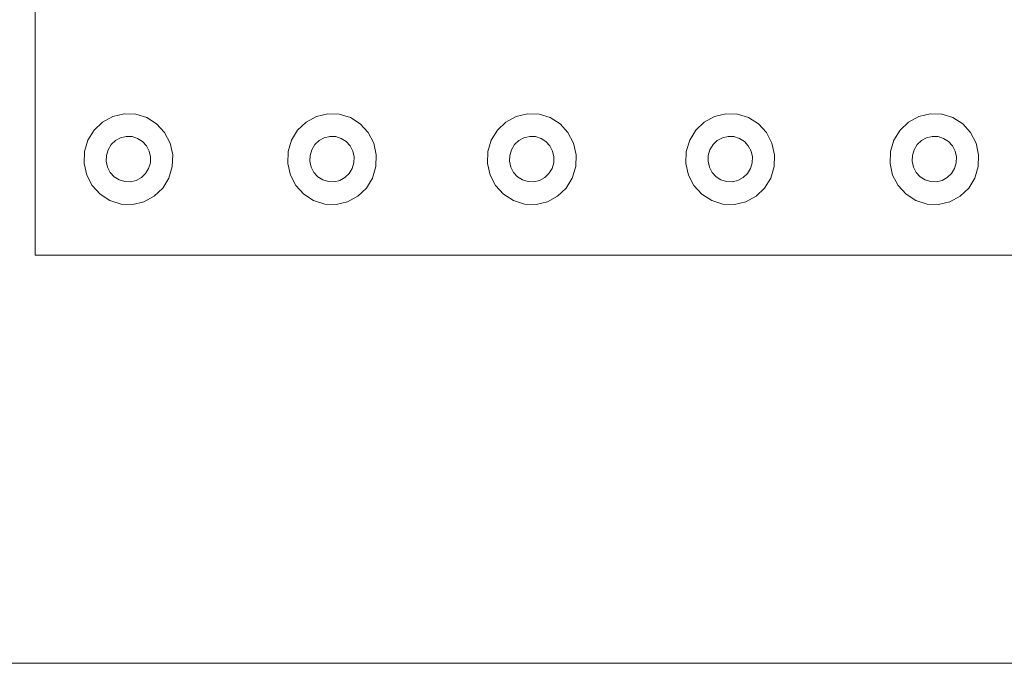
# Model space of a CAD drawing. Extents: x 5066 to 9756, y -2696 to -1109.
# Tile 226 of 248: x 9439.431 to 9439.925, y -2593.09 to -2592.767. Entities that reach past the tile are written whole.
import ezdxf

# ---------------------------------------------------------------- set-up
doc = ezdxf.new("R2010")
doc.units = 0
doc.header["$MEASUREMENT"] = 0
doc.layers.add('IFC-Elemento construtivo genérico-Contorno', color=253, linetype='CONTINUOUS', lineweight=5)
doc.layers.add('IFC-Parede padrão-Contorno', color=44, linetype='CONTINUOUS', lineweight=5)

msp = doc.modelspace()

# ---------------------------------------------------------------- linework, layer by layer
at = {"layer": 'IFC-Elemento construtivo genérico-Contorno', "color": 8, "lineweight": 5}
for p, q in [((9439.43839, -2592.88504), (9439.43839, -2592.38504)), ((9439.47745, -2592.81534), (9439.48312, -2592.814)), ((9439.48312, -2592.814), (9439.48898, -2592.81421)), ((9439.48898, -2592.81421), (9439.49456, -2592.81595)), ((9439.57976, -2592.81534), (9439.58546, -2592.814)), ((9439.58546, -2592.814), (9439.59128, -2592.81421)), ((9439.59128, -2592.81421), (9439.59687, -2592.81595)), ((9439.68019, -2592.81534), (9439.68585, -2592.814)), ((9439.68585, -2592.814), (9439.69171, -2592.81421)), ((9439.69171, -2592.81421), (9439.6973, -2592.81595)), ((9439.77988, -2592.81534), (9439.78558, -2592.814)), ((9439.78558, -2592.814), (9439.7914, -2592.81421)), ((9439.7914, -2592.81421), (9439.79698, -2592.81595)), ((9439.88249, -2592.81534), (9439.88816, -2592.814)), ((9439.88816, -2592.814), (9439.89402, -2592.81421)), ((9439.89402, -2592.81421), (9439.8996, -2592.81595)), ((9439.46804, -2592.82223), (9439.4723, -2592.81815)), ((9439.4723, -2592.81815), (9439.47745, -2592.81534)), ((9439.49456, -2592.81595), (9439.49948, -2592.81911)), ((9439.49948, -2592.81911), (9439.50347, -2592.82348)), ((9439.57034, -2592.82223), (9439.5746, -2592.81815)), ((9439.5746, -2592.81815), (9439.57976, -2592.81534)), ((9439.59687, -2592.81595), (9439.60183, -2592.81911)), ((9439.60183, -2592.81911), (9439.60581, -2592.82348)), ((9439.67073, -2592.82223), (9439.67503, -2592.81815)), ((9439.67503, -2592.81815), (9439.68019, -2592.81534)), ((9439.6973, -2592.81595), (9439.70222, -2592.81911)), ((9439.70222, -2592.81911), (9439.7062, -2592.82348)), ((9439.77046, -2592.82223), (9439.77472, -2592.81815)), ((9439.77472, -2592.81815), (9439.77988, -2592.81534)), ((9439.79698, -2592.81595), (9439.80195, -2592.81911)), ((9439.80195, -2592.81911), (9439.80593, -2592.82348)), ((9439.87308, -2592.82223), (9439.87734, -2592.81815)), ((9439.87734, -2592.81815), (9439.88249, -2592.81534)), ((9439.8996, -2592.81595), (9439.90456, -2592.81911)), ((9439.90456, -2592.81911), (9439.90855, -2592.82348)), ((9439.46491, -2592.8273), (9439.46804, -2592.82223)), ((9439.50347, -2592.82348), (9439.50624, -2592.82876)), ((9439.56726, -2592.8273), (9439.57034, -2592.82223)), ((9439.60581, -2592.82348), (9439.60855, -2592.82876)), ((9439.66765, -2592.8273), (9439.67073, -2592.82223)), ((9439.7062, -2592.82348), (9439.70898, -2592.82876)), ((9439.76738, -2592.8273), (9439.77046, -2592.82223)), ((9439.80593, -2592.82348), (9439.80866, -2592.82876)), ((9439.86995, -2592.8273), (9439.87308, -2592.82223)), ((9439.90855, -2592.82348), (9439.91128, -2592.82876)), ((9439.46323, -2592.83301), (9439.46491, -2592.8273)), ((9439.47511, -2592.83204), (9439.47663, -2592.82951)), ((9439.47663, -2592.82951), (9439.47878, -2592.82747)), ((9439.47878, -2592.82747), (9439.48136, -2592.82607)), ((9439.48136, -2592.82607), (9439.48421, -2592.82539)), ((9439.48421, -2592.82539), (9439.48714, -2592.8255)), ((9439.48714, -2592.8255), (9439.48991, -2592.82636)), ((9439.48991, -2592.82636), (9439.49238, -2592.82795)), ((9439.49238, -2592.82795), (9439.49437, -2592.83013)), ((9439.50624, -2592.82876), (9439.50753, -2592.83458)), ((9439.56554, -2592.83301), (9439.56726, -2592.8273)), ((9439.57745, -2592.83204), (9439.57898, -2592.82951)), ((9439.57898, -2592.82951), (9439.58113, -2592.82747)), ((9439.58113, -2592.82747), (9439.5837, -2592.82607)), ((9439.5837, -2592.82607), (9439.58655, -2592.82539)), ((9439.58655, -2592.82539), (9439.58945, -2592.8255)), ((9439.58945, -2592.8255), (9439.59226, -2592.82636)), ((9439.59226, -2592.82636), (9439.59472, -2592.82795)), ((9439.59472, -2592.82795), (9439.59671, -2592.83013)), ((9439.60855, -2592.82876), (9439.60988, -2592.83458)), ((9439.66597, -2592.83301), (9439.66765, -2592.8273)), ((9439.67784, -2592.83204), (9439.67937, -2592.82951)), ((9439.67937, -2592.82951), (9439.68152, -2592.82747)), ((9439.68152, -2592.82747), (9439.68409, -2592.82607)), ((9439.68409, -2592.82607), (9439.68695, -2592.82539)), ((9439.68695, -2592.82539), (9439.68984, -2592.8255)), ((9439.68984, -2592.8255), (9439.69265, -2592.82636)), ((9439.69265, -2592.82636), (9439.69511, -2592.82795)), ((9439.69511, -2592.82795), (9439.6971, -2592.83013)), ((9439.70898, -2592.82876), (9439.71027, -2592.83458)), ((9439.76566, -2592.83301), (9439.76738, -2592.8273)), ((9439.77753, -2592.83204), (9439.77909, -2592.82951)), ((9439.77909, -2592.82951), (9439.78124, -2592.82747)), ((9439.78124, -2592.82747), (9439.78382, -2592.82607)), ((9439.78382, -2592.82607), (9439.78663, -2592.82539)), ((9439.78663, -2592.82539), (9439.78956, -2592.8255)), ((9439.78956, -2592.8255), (9439.79234, -2592.82636)), ((9439.79234, -2592.82636), (9439.79484, -2592.82795)), ((9439.79484, -2592.82795), (9439.79683, -2592.83013)), ((9439.80866, -2592.82876), (9439.80999, -2592.83458)), ((9439.86827, -2592.83301), (9439.86995, -2592.8273)), ((9439.88015, -2592.83204), (9439.88171, -2592.82951)), ((9439.88171, -2592.82951), (9439.88382, -2592.82747)), ((9439.88382, -2592.82747), (9439.8864, -2592.82607)), ((9439.8864, -2592.82607), (9439.88925, -2592.82539)), ((9439.88925, -2592.82539), (9439.89218, -2592.8255)), ((9439.89218, -2592.8255), (9439.89495, -2592.82636)), ((9439.89495, -2592.82636), (9439.89745, -2592.82795)), ((9439.89745, -2592.82795), (9439.89945, -2592.83013)), ((9439.91128, -2592.82876), (9439.91257, -2592.83458)), ((9439.46304, -2592.83899), (9439.46323, -2592.83301)), ((9439.47417, -2592.83789), (9439.47425, -2592.8349)), ((9439.47425, -2592.8349), (9439.47511, -2592.83204)), ((9439.49437, -2592.83013), (9439.49577, -2592.83277)), ((9439.49577, -2592.83277), (9439.4964, -2592.83569)), ((9439.50734, -2592.84055), (9439.50753, -2592.83458)), ((9439.56534, -2592.83899), (9439.56554, -2592.83301)), ((9439.57648, -2592.83789), (9439.57659, -2592.8349)), ((9439.57659, -2592.8349), (9439.57745, -2592.83204)), ((9439.59671, -2592.83013), (9439.59808, -2592.83277)), ((9439.59808, -2592.83277), (9439.59874, -2592.83569)), ((9439.60968, -2592.84055), (9439.60988, -2592.83458)), ((9439.66573, -2592.83899), (9439.66597, -2592.83301)), ((9439.67687, -2592.83789), (9439.67698, -2592.8349)), ((9439.67698, -2592.8349), (9439.67784, -2592.83204)), ((9439.6971, -2592.83013), (9439.69847, -2592.83277)), ((9439.69847, -2592.83277), (9439.69913, -2592.83569)), ((9439.71007, -2592.84055), (9439.71027, -2592.83458)), ((9439.76546, -2592.83899), (9439.76566, -2592.83301)), ((9439.77659, -2592.83789), (9439.77667, -2592.8349)), ((9439.77667, -2592.8349), (9439.77753, -2592.83204)), ((9439.79683, -2592.83013), (9439.7982, -2592.83277)), ((9439.7982, -2592.83277), (9439.79886, -2592.83569)), ((9439.8098, -2592.84055), (9439.80999, -2592.83458)), ((9439.86808, -2592.83899), (9439.86827, -2592.83301)), ((9439.87921, -2592.83789), (9439.87929, -2592.8349)), ((9439.87929, -2592.8349), (9439.88015, -2592.83204)), ((9439.89945, -2592.83013), (9439.90081, -2592.83277)), ((9439.90081, -2592.83277), (9439.90148, -2592.83569)), ((9439.91238, -2592.84055), (9439.91257, -2592.83458)), ((9439.46304, -2592.83899), (9439.46433, -2592.84481)), ((9439.47417, -2592.83789), (9439.4748, -2592.8408)), ((9439.49546, -2592.84153), (9439.49632, -2592.83867)), ((9439.49632, -2592.83867), (9439.4964, -2592.83569)), ((9439.56534, -2592.83899), (9439.56667, -2592.84481)), ((9439.57648, -2592.83789), (9439.57714, -2592.8408)), ((9439.5978, -2592.84153), (9439.59863, -2592.83867)), ((9439.59863, -2592.83867), (9439.59874, -2592.83569)), ((9439.66573, -2592.83899), (9439.66706, -2592.84481)), ((9439.67687, -2592.83789), (9439.67753, -2592.8408)), ((9439.6982, -2592.84153), (9439.69905, -2592.83867)), ((9439.69905, -2592.83867), (9439.69913, -2592.83569)), ((9439.76546, -2592.83899), (9439.76679, -2592.84481)), ((9439.77659, -2592.83789), (9439.77726, -2592.8408)), ((9439.79788, -2592.84153), (9439.79874, -2592.83867)), ((9439.79874, -2592.83867), (9439.79886, -2592.83569)), ((9439.86808, -2592.83899), (9439.86937, -2592.84481)), ((9439.87921, -2592.83789), (9439.87984, -2592.8408)), ((9439.9005, -2592.84153), (9439.90136, -2592.83867)), ((9439.90136, -2592.83867), (9439.90148, -2592.83569)), ((9439.46433, -2592.84481), (9439.46706, -2592.85008)), ((9439.4748, -2592.8408), (9439.47616, -2592.84343)), ((9439.47616, -2592.84343), (9439.47816, -2592.84562)), ((9439.49179, -2592.8461), (9439.4939, -2592.84406)), ((9439.4939, -2592.84406), (9439.49546, -2592.84153)), ((9439.50566, -2592.84627), (9439.50734, -2592.84055)), ((9439.56667, -2592.84481), (9439.56941, -2592.85008)), ((9439.57714, -2592.8408), (9439.57851, -2592.84343)), ((9439.57851, -2592.84343), (9439.5805, -2592.84562)), ((9439.59409, -2592.8461), (9439.59624, -2592.84406)), ((9439.59624, -2592.84406), (9439.5978, -2592.84153)), ((9439.60796, -2592.84627), (9439.60968, -2592.84055)), ((9439.66706, -2592.84481), (9439.6698, -2592.85008)), ((9439.67753, -2592.8408), (9439.6789, -2592.84343)), ((9439.6789, -2592.84343), (9439.68089, -2592.84562)), ((9439.69452, -2592.8461), (9439.69663, -2592.84406)), ((9439.69663, -2592.84406), (9439.6982, -2592.84153)), ((9439.70835, -2592.84627), (9439.71007, -2592.84055)), ((9439.76679, -2592.84481), (9439.76952, -2592.85008)), ((9439.77726, -2592.8408), (9439.77863, -2592.84343)), ((9439.77863, -2592.84343), (9439.78062, -2592.84562)), ((9439.79421, -2592.8461), (9439.79636, -2592.84406)), ((9439.79636, -2592.84406), (9439.79788, -2592.84153)), ((9439.80808, -2592.84627), (9439.8098, -2592.84055)), ((9439.86937, -2592.84481), (9439.87214, -2592.85008)), ((9439.87984, -2592.8408), (9439.88124, -2592.84343)), ((9439.88124, -2592.84343), (9439.88323, -2592.84562)), ((9439.89683, -2592.8461), (9439.89898, -2592.84406)), ((9439.89898, -2592.84406), (9439.9005, -2592.84153)), ((9439.9107, -2592.84627), (9439.91238, -2592.84055)), ((9439.47816, -2592.84562), (9439.48066, -2592.8472)), ((9439.48066, -2592.8472), (9439.48343, -2592.84808)), ((9439.48343, -2592.84808), (9439.48636, -2592.84818)), ((9439.48636, -2592.84818), (9439.48921, -2592.84751)), ((9439.48921, -2592.84751), (9439.49179, -2592.8461)), ((9439.50253, -2592.85134), (9439.50566, -2592.84627)), ((9439.5805, -2592.84562), (9439.58296, -2592.8472)), ((9439.58296, -2592.8472), (9439.58577, -2592.84808)), ((9439.58577, -2592.84808), (9439.5887, -2592.84818)), ((9439.5887, -2592.84818), (9439.59152, -2592.84751)), ((9439.59152, -2592.84751), (9439.59409, -2592.8461)), ((9439.60488, -2592.85134), (9439.60796, -2592.84627)), ((9439.68089, -2592.84562), (9439.68339, -2592.8472)), ((9439.68339, -2592.8472), (9439.68616, -2592.84808)), ((9439.68616, -2592.84808), (9439.68909, -2592.84818)), ((9439.68909, -2592.84818), (9439.69195, -2592.84751)), ((9439.69195, -2592.84751), (9439.69452, -2592.8461)), ((9439.70527, -2592.85134), (9439.70835, -2592.84627)), ((9439.78062, -2592.84562), (9439.78308, -2592.8472)), ((9439.78308, -2592.8472), (9439.78589, -2592.84808)), ((9439.78589, -2592.84808), (9439.78878, -2592.84818)), ((9439.78878, -2592.84818), (9439.79163, -2592.84751)), ((9439.79163, -2592.84751), (9439.79421, -2592.8461)), ((9439.80499, -2592.85134), (9439.80808, -2592.84627)), ((9439.88323, -2592.84562), (9439.8857, -2592.8472)), ((9439.8857, -2592.8472), (9439.88847, -2592.84808)), ((9439.88847, -2592.84808), (9439.8914, -2592.84818)), ((9439.8914, -2592.84818), (9439.89425, -2592.84751)), ((9439.89425, -2592.84751), (9439.89683, -2592.8461)), ((9439.90761, -2592.85134), (9439.9107, -2592.84627)), ((9439.46706, -2592.85008), (9439.47105, -2592.85446)), ((9439.47105, -2592.85446), (9439.47601, -2592.85762)), ((9439.49827, -2592.85542), (9439.50253, -2592.85134)), ((9439.56941, -2592.85008), (9439.57339, -2592.85446)), ((9439.57339, -2592.85446), (9439.57835, -2592.85762)), ((9439.60062, -2592.85542), (9439.60488, -2592.85134)), ((9439.6698, -2592.85008), (9439.67378, -2592.85446)), ((9439.67378, -2592.85446), (9439.67874, -2592.85762)), ((9439.70101, -2592.85542), (9439.70527, -2592.85134)), ((9439.76952, -2592.85008), (9439.77351, -2592.85446)), ((9439.77351, -2592.85446), (9439.77847, -2592.85762)), ((9439.80073, -2592.85542), (9439.80499, -2592.85134)), ((9439.87214, -2592.85008), (9439.87613, -2592.85446)), ((9439.87613, -2592.85446), (9439.88105, -2592.85762)), ((9439.90331, -2592.85542), (9439.90761, -2592.85134)), ((9439.47601, -2592.85762), (9439.48159, -2592.85937)), ((9439.48159, -2592.85937), (9439.48745, -2592.85957)), ((9439.48745, -2592.85957), (9439.49312, -2592.85822)), ((9439.49312, -2592.85822), (9439.49827, -2592.85542)), ((9439.57835, -2592.85762), (9439.58394, -2592.85937)), ((9439.58394, -2592.85937), (9439.58976, -2592.85957)), ((9439.58976, -2592.85957), (9439.59546, -2592.85822)), ((9439.59546, -2592.85822), (9439.60062, -2592.85542)), ((9439.67874, -2592.85762), (9439.68433, -2592.85937)), ((9439.68433, -2592.85937), (9439.69015, -2592.85957)), ((9439.69015, -2592.85957), (9439.69585, -2592.85822)), ((9439.69585, -2592.85822), (9439.70101, -2592.85542)), ((9439.77847, -2592.85762), (9439.78405, -2592.85937)), ((9439.78405, -2592.85937), (9439.78988, -2592.85957)), ((9439.78988, -2592.85957), (9439.79558, -2592.85822)), ((9439.79558, -2592.85822), (9439.80073, -2592.85542)), ((9439.88105, -2592.85762), (9439.88663, -2592.85937)), ((9439.88663, -2592.85937), (9439.89249, -2592.85957)), ((9439.89249, -2592.85957), (9439.89816, -2592.85822)), ((9439.89816, -2592.85822), (9439.90331, -2592.85542)), ((9439.43839, -2592.88504), (9439.93839, -2592.88504))]:
    msp.add_line(p, q, dxfattribs=at)
at = {"layer": 'IFC-Parede padrão-Contorno', "color": 8, "lineweight": 5}
msp.add_line((9374.07073, -2593.09008), (9444.11655, -2593.09008), dxfattribs=at)

doc.saveas('drawing.dxf')
